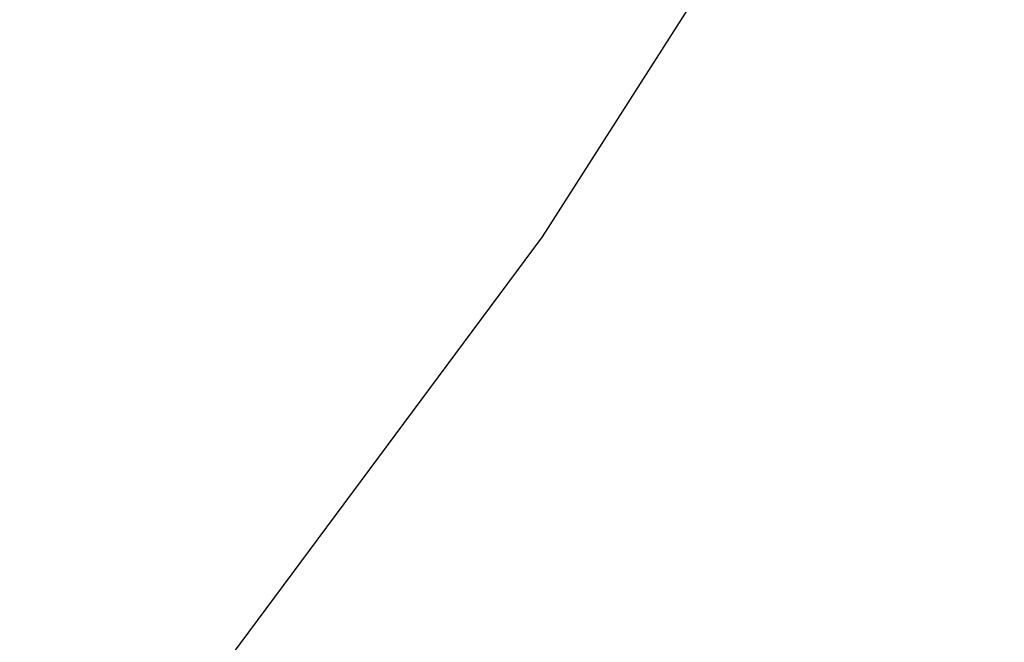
# Paper-space layout '_Trimétrica' of a CAD drawing. Header units: millimetres. Extents: x -779 to 439, y -976 to 228.
# Tile 143 of 186: x -248 to -239, y -610 to -604. Entities that reach past the tile are written whole.
import ezdxf

# ---------------------------------------------------------------- set-up
doc = ezdxf.new("R2010")
doc.units = ezdxf.units.MM

psp = doc.layouts.new('_Trimétrica')

# ---------------------------------------------------------------- linework, layer by layer
at = {"color": 7, "linetype": 'Continuous', "lineweight": 25, "flags": 128}
psp.add_lwpolyline([(-257.4902, -621.3897), (-256.5328, -620.625), (-252.7918, -617.3541), (-249.2958, -613.8267), (-246.055, -610.053), (-243.0789, -606.0442), (-240.3764, -601.8119), (-237.9552, -597.3687), (-235.8226, -592.7274), (-233.9847, -587.9018), (-232.4469, -582.906), (-231.2139, -577.7547), (-230.2891, -572.4629), (-229.6753, -567.0462), (-229.3743, -561.5205), (-229.387, -555.9019), (-229.7133, -550.2071)], dxfattribs=at)
at = {"color": 7, "linetype": 'Continuous', "lineweight": 25}
for points, knots in [([(-451.0418, -563.7831), (-450.4976, -564.8429), (-448.9379, -567.8804), (-446.1743, -572.834), (-442.682, -578.6041), (-438.9583, -584.2673), (-435.0155, -589.8132), (-430.8611, -595.2297), (-426.5042, -600.5055), (-421.9538, -605.6297), (-417.2198, -610.5914), (-412.3119, -615.3801), (-407.2406, -619.9858), (-402.0164, -624.3986), (-396.6503, -628.6092), (-391.1533, -632.6085), (-385.5369, -636.3879), (-379.8128, -639.9391), (-373.9929, -643.2544), (-368.0894, -646.3263), (-362.1145, -649.148), (-356.0808, -651.713), (-350.0011, -654.0153), (-343.8884, -656.0495), (-337.7557, -657.8106), (-331.6163, -659.2943), (-325.4835, -660.4968), (-319.3708, -661.4151), (-313.2918, -662.0466), (-307.26, -662.3897), (-301.2892, -662.4432), (-295.3928, -662.2069), (-289.5844, -661.6813), (-283.8773, -660.8677), (-278.2845, -659.7683), (-272.8187, -658.3861), (-267.4922, -656.7246), (-262.3169, -654.7883), (-257.3036, -652.5828), (-252.4653, -650.1112), (-247.8035, -647.3894), (-243.3593, -644.388), (-240.4314, -642.2673), (-239.0471, -641.0835), (-239.0134, -641.0547)], [0, 0, 0, 0, 0.0132663, 0.0380232, 0.0627791, 0.0875348, 0.11229, 0.1370449, 0.1617996, 0.1865546, 0.2113101, 0.2360666, 0.2608246, 0.2855843, 0.3103464, 0.3351111, 0.3598788, 0.3846495, 0.4094234, 0.4342001, 0.4589793, 0.4837601, 0.5085411, 0.5333208, 0.558097, 0.5828673, 0.6076288, 0.6323778, 0.6571105, 0.6818225, 0.7065089, 0.7311649, 0.7557853, 0.7803654, 0.8049007, 0.8293876, 0.8538234, 0.8782066, 0.9025374, 0.9268175, 0.9510504, 0.9752415, 0.9993975, 1, 1, 1, 1]), ([(-596.1282, -604.2595), (-595.3225, -605.837), (-592.9973, -610.3894), (-588.9663, -617.8596), (-583.962, -626.6364), (-578.7215, -635.3206), (-573.2541, -643.9052), (-567.5638, -652.382), (-561.6562, -660.7431), (-555.537, -668.9807), (-549.2117, -677.0873), (-542.6864, -685.0552), (-535.9672, -692.877), (-529.0603, -700.5455), (-521.9723, -708.0535), (-514.7096, -715.394), (-507.2792, -722.5601), (-499.6878, -729.5453), (-491.9426, -736.3429), (-484.0507, -742.9465), (-476.0195, -749.35), (-467.8565, -755.5474), (-459.5691, -761.5328), (-451.1652, -767.3006), (-442.6524, -772.8454), (-434.0388, -778.1618), (-425.3323, -783.2449), (-416.5409, -788.0897), (-407.6729, -792.6917), (-398.7364, -797.0464), (-389.7399, -801.1496), (-380.6916, -804.9973), (-371.6002, -808.5859), (-362.474, -811.9117), (-353.3216, -814.9715), (-344.1516, -817.7623), (-334.9726, -820.2813), (-325.7934, -822.5259), (-316.6226, -824.4938), (-307.4688, -826.1832), (-298.3408, -827.5921), (-289.2473, -828.7192), (-280.1971, -829.5633), (-271.1987, -830.1234), (-262.2608, -830.399), (-253.3921, -830.3897), (-244.601, -830.0954), (-235.8963, -829.5166), (-227.2861, -828.6537), (-218.779, -827.5076), (-210.383, -826.0795), (-202.1065, -824.3709), (-193.9572, -822.3836), (-185.9431, -820.1197), (-178.0719, -817.5816), (-170.351, -814.7719), (-162.7878, -811.6934), (-155.3892, -808.3496), (-148.163, -804.7429), (-141.1127, -800.8808), (-134.2562, -796.753), (-128.479, -793.0126), (-125.0695, -790.5495), (-123.8086, -789.6386)], [0, 0, 0, 0, 0.008837, 0.025502, 0.042166, 0.058831, 0.075495, 0.092159, 0.108823, 0.125486, 0.14215, 0.158813, 0.175476, 0.192139, 0.208803, 0.225466, 0.242129, 0.258793, 0.275457, 0.292121, 0.308786, 0.325451, 0.342116, 0.358783, 0.375449, 0.392116, 0.408784, 0.425452, 0.442121, 0.45879, 0.475459, 0.492129, 0.508798, 0.525468, 0.542137, 0.558805, 0.575472, 0.592138, 0.608802, 0.625464, 0.642123, 0.658779, 0.675431, 0.692079, 0.708722, 0.725359, 0.74199, 0.758613, 0.775229, 0.791836, 0.808435, 0.825023, 0.841602, 0.85817, 0.874727, 0.891272, 0.907807, 0.924331, 0.940844, 0.957347, 0.973841, 0.990326, 1, 1, 1, 1])]:
    psp.add_open_spline(points, degree=3, knots=knots, dxfattribs=at)

doc.saveas('drawing.dxf')
